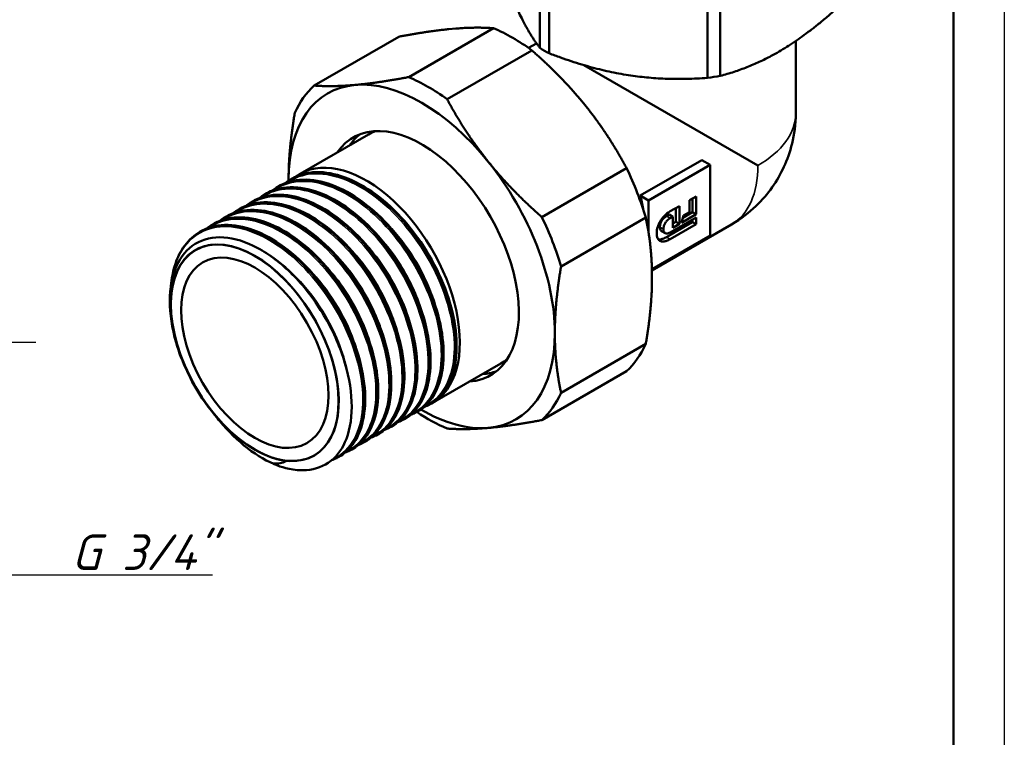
# Model space of a CAD drawing. Header units: millimetres. Extents: x -121 to 738, y -69 to 356.
# Tile 18 of 21: x 113 to 210, y 70 to 140. Entities that reach past the tile are written whole.
import ezdxf

# ---------------------------------------------------------------- set-up
doc = ezdxf.new("R2010")
doc.units = ezdxf.units.MM
doc.linetypes.add('CHAIN', pattern=[0.7087, 0.4724, -0.0591, 0.1181, -0.0591])
for name, color, linetype, lineweight in [('Видимые тонкие (ГОСТ)', 7, 'Continuous', 35), ('Видимый контур (ГОСТ)', 7, 'Continuous', 50), ('Кромка (ГОСТ)', 7, 'Continuous', 50), ('Маркер центра (ГОСТ)', 7, 'Continuous', 25), ('Размер (ГОСТ)', 7, 'Continuous', 25)]:
    doc.layers.add(name, color=color, linetype=linetype, lineweight=lineweight)
doc.styles.add('Обычный текст (ГОСТ)', font='GOST Common Italic.ttf')
doc.dimstyles.new('Обычный (ГОСТ)', dxfattribs={"dimtxt": 3.5, "dimasz": 3.5, "dimexe": 1, "dimexo": 0, "dimgap": 0.5, "dimtad": 1, "dimrnd": 1e-08, "dimtxsty": 'Обычный текст (ГОСТ)', "dimblk": 'Filled-1', "dimcen": 0.09, "dimdle": 15, "dimclrd": 256, "dimclre": 256, "dimclrt": 256, "dimazin": 2, "dimtfac": 0.714286, "dimtdec": 3, "dimtmove": 0, "dimatfit": 3, "dimfxl": 1, "dimtolj": 1, "dimlwd": 25, "dimlwe": 25, "dimarcsym": 0})

# ---------------------------------------------------------------- blocks, each defined once
blk = doc.blocks.new('Рамки ГОСТ_ граница 297x210')
at = {"layer": 'Кромка (ГОСТ)', "lineweight": 25}
blk.add_line((210, 297), (210, 0), dxfattribs=at)
at = {"layer": 'Кромка (ГОСТ)'}
blk.add_line((205, 5), (205, 292), dxfattribs=at)
blk = doc.blocks.new('Filled-1')
at = {"color": 0}
for p, q in [((0, 0), (-1, 0.143)), ((-1, 0.143), (-1, -0.143)), ((-1, 0), (0, 0)), ((-1, -0.143), (0, 0))]:
    blk.add_line(p, q, dxfattribs=at)
at = {"color": 0, "flags": 128}
blk.add_lwpolyline([(-1, -0.143), (0, 0), (-1, 0.143), (-1, -0.143)], dxfattribs=at)
at = {"color": 0}
blk.add_solid([(-1, -0.143), (0, 0), (-1, 0.143), (-1, -0.143)], dxfattribs=at)
blk = doc.blocks.new('*D11')
at = {"layer": 'Defpoints', "color": 0, "linetype": 'Continuous', "transparency": 16777216}
for p in [(95.083, 108.615), (102.302, 99.074)]:
    blk.add_point(p, dxfattribs=at)
at = {"layer": 'Размер (ГОСТ)', "linetype": 'Continuous', "lineweight": 25, "transparency": 16777216}
for p, q in [((112.382, 85.752), (104.414, 96.283)), ((132.194, 85.752), (112.382, 85.752))]:
    blk.add_line(p, q, dxfattribs=at)
at = {"layer": 'Размер (ГОСТ)', "linetype": 'Continuous', "lineweight": 25, "transparency": 16777216, "xscale": 3.5, "yscale": 3.5, "zscale": 3.5, "rotation": 127.111884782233}
blk.add_blockref('Filled-1', (102.302, 99.074), dxfattribs=at)
at = {"layer": 'Размер (ГОСТ)', "linetype": 'Continuous', "lineweight": 25, "transparency": 16777216, "insert": (116.221, 89.754), "char_height": 3.5, "attachment_point": 1, "style": 'Обычный текст (ГОСТ)'}
blk.add_mtext('\\A1; \\fGOST Common|b0|i1;\\H3.5000;G 3/4"', dxfattribs=at)

msp = doc.modelspace()

# ---------------------------------------------------------------- linework, layer by layer
at = {"layer": 'Видимые тонкие (ГОСТ)'}
for p, q in [((177.157, 120.831), (176.803, 121.035)), ((176.512, 119.763), (176.159, 119.967)), ((177.167, 118.782), (176.813, 118.986))]:
    msp.add_line(p, q, dxfattribs=at)
for centre, major_axis, start_param, end_param in [((177.007, 131.166), (12.5, 0), 5.489787, 6.283185), ((176.936, 131.044), (6.25, -10.825), 0, 0.793398)]:
    msp.add_ellipse(centre, major_axis=major_axis, ratio=0.57735, start_param=start_param, end_param=end_param, dxfattribs=at)
for points, knots in [([(139.597, 124.366), (140.274, 124.832), (141.063, 125.115), (141.933, 125.189), (143.855, 125.353), (146.158, 124.497), (148.317, 122.827), (150.47, 121.16), (152.464, 118.697), (153.846, 116.014), (155.226, 113.335), (155.987, 110.459), (155.965, 108.056), (155.942, 105.641), (155.129, 103.722), (153.726, 102.753), (153.527, 102.616), (153.317, 102.498), (153.096, 102.399)], [49.432914, 49.432914, 49.432914, 49.432914, 49.752852, 49.752852, 49.752852, 50.45979, 50.45979, 50.45979, 51.165139, 51.165139, 51.165139, 51.869186, 51.869186, 51.869186, 52.576531, 52.576531, 52.576531, 52.676666, 52.676666, 52.676666, 52.676666]), ([(137.027, 122.887), (137.318, 123.09), (137.631, 123.257), (137.963, 123.387), (139.663, 124.049), (141.862, 123.717), (144.06, 122.473), (146.257, 121.23), (148.435, 119.087), (150.101, 116.548), (151.766, 114.01), (152.906, 111.096), (153.267, 108.49), (153.628, 105.885), (153.21, 103.607), (152.12, 102.191), (151.685, 101.626), (151.144, 101.2), (150.525, 100.922)], [36.866544, 36.866544, 36.866544, 36.866544, 37.004655, 37.004655, 37.004655, 37.711327, 37.711327, 37.711327, 38.417585, 38.417585, 38.417585, 39.12345, 39.12345, 39.12345, 39.828937, 39.828937, 39.828937, 40.110295, 40.110295, 40.110295, 40.110295]), ([(138.312, 123.626), (138.769, 123.943), (139.278, 124.176), (139.831, 124.313), (141.642, 124.764), (143.905, 124.197), (146.103, 122.75), (148.298, 121.306), (150.41, 118.997), (151.957, 116.37), (153.501, 113.746), (154.471, 110.827), (154.65, 108.297), (154.829, 105.771), (154.218, 103.655), (152.972, 102.448), (152.629, 102.115), (152.239, 101.853), (151.811, 101.661)], [43.149729, 43.149729, 43.149729, 43.149729, 43.366324, 43.366324, 43.366324, 44.075986, 44.075986, 44.075986, 44.78461, 44.78461, 44.78461, 45.492272, 45.492272, 45.492272, 46.199044, 46.199044, 46.199044, 46.39348, 46.39348, 46.39348, 46.39348]), ([(135.74, 122.148), (135.767, 122.167), (135.793, 122.184), (135.82, 122.202), (137.398, 123.24), (139.596, 123.233), (141.878, 122.191), (144.088, 121.181), (146.357, 119.211), (148.16, 116.753), (149.956, 114.305), (151.274, 111.393), (151.819, 108.706), (152.363, 106.022), (152.131, 103.584), (151.186, 101.972), (150.704, 101.148), (150.037, 100.542), (149.24, 100.181)], [30.583358, 30.583358, 30.583358, 30.583358, 30.595787, 30.595787, 30.595787, 31.331825, 31.331825, 31.331825, 32.044861, 32.044861, 32.044861, 32.754936, 32.754936, 32.754936, 33.464469, 33.464469, 33.464469, 33.82711, 33.82711, 33.82711, 33.82711]), ([(134.456, 121.407), (135.851, 122.361), (137.741, 122.5), (139.758, 121.788), (141.92, 121.026), (144.209, 119.293), (146.107, 116.998), (148.005, 114.704), (149.498, 111.865), (150.251, 109.147), (151.004, 106.428), (151.012, 103.852), (150.284, 102.018), (149.799, 100.795), (148.988, 99.91), (147.957, 99.438)], [24.300173, 24.300173, 24.300173, 24.300173, 24.958335, 24.958335, 24.958335, 25.663602, 25.663602, 25.663602, 26.368692, 26.368692, 26.368692, 27.073612, 27.073612, 27.073612, 27.543924, 27.543924, 27.543924, 27.543924]), ([(133.173, 120.663), (134.414, 121.509), (136.042, 121.723), (137.809, 121.253), (139.943, 120.684), (142.262, 119.121), (144.238, 116.934), (146.213, 114.747), (147.83, 111.954), (148.724, 109.21), (149.618, 106.468), (149.782, 103.797), (149.19, 101.824), (148.739, 100.323), (147.853, 99.235), (146.674, 98.694)], [18.016988, 18.016988, 18.016988, 18.016988, 18.602269, 18.602269, 18.602269, 19.309323, 19.309323, 19.309323, 20.01616, 20.01616, 20.01616, 20.722785, 20.722785, 20.722785, 21.260739, 21.260739, 21.260739, 21.260739]), ([(128.14, 114.335), (128.246, 115.367), (128.491, 116.305), (128.873, 117.098), (129.753, 118.926), (131.351, 119.978), (133.311, 120.018), (135.271, 120.059), (137.577, 119.087), (139.708, 117.333), (141.838, 115.58), (143.777, 113.06), (145.089, 110.361), (146.454, 107.55), (147.125, 104.569), (146.947, 102.167), (146.772, 99.803), (145.776, 98.021), (144.214, 97.258), (144.163, 97.233), (144.111, 97.209), (144.059, 97.186)], [4.805068, 4.805068, 4.805068, 4.805068, 5.110886, 5.110886, 5.110886, 5.815068, 5.815068, 5.815068, 6.519176, 6.519176, 6.519176, 7.223212, 7.223212, 7.223212, 7.956427, 7.956427, 7.956427, 8.678186, 8.678186, 8.678186, 8.701747, 8.701747, 8.701747, 8.701747]), ([(131.891, 119.919), (132.939, 120.634), (134.26, 120.906), (135.713, 120.683), (137.797, 120.362), (140.136, 119.023), (142.195, 116.986), (144.254, 114.95), (146.016, 112.234), (147.081, 109.478), (148.145, 106.723), (148.505, 103.952), (148.087, 101.818), (147.72, 99.944), (146.756, 98.575), (145.391, 97.95)], [11.733803, 11.733803, 11.733803, 11.733803, 12.228279, 12.228279, 12.228279, 12.93749, 12.93749, 12.93749, 13.646442, 13.646442, 13.646442, 14.355141, 14.355141, 14.355141, 14.977554, 14.977554, 14.977554, 14.977554]), ([(149.104, 120.546), (151.005, 118.693), (152.638, 116.203), (153.625, 113.674), (153.891, 112.99), (154.11, 112.306), (154.28, 111.632)], [50.6276287, 50.6276287, 50.6276287, 50.6276287, 51.3433743, 51.3433743, 51.3433743, 51.5368252, 51.5368252, 51.5368252, 51.5368252]), ([(146.534, 119.058), (147.228, 118.384), (147.89, 117.627), (148.495, 116.811), (149.996, 114.786), (151.137, 112.406), (151.714, 110.147)], [38.0612581, 38.0612581, 38.0612581, 38.0612581, 38.3225401, 38.3225401, 38.3225401, 38.9704546, 38.9704546, 38.9704546, 38.9704546]), ([(147.817, 119.801), (149.088, 118.56), (150.248, 117.045), (151.164, 115.413), (151.988, 113.946), (152.611, 112.391), (152.994, 110.89)], [44.3444434, 44.3444434, 44.3444434, 44.3444434, 44.823116, 44.823116, 44.823116, 45.2536399, 45.2536399, 45.2536399, 45.2536399]), ([(145.251, 118.322), (147.164, 116.458), (148.805, 113.949), (149.79, 111.404), (150.048, 110.736), (150.261, 110.067), (150.427, 109.408)], [31.7780728, 31.7780728, 31.7780728, 31.7780728, 32.4981073, 32.4981073, 32.4981073, 32.6872693, 32.6872693, 32.6872693, 32.6872693]), ([(137.341, 117.496), (137.524, 117.39), (137.706, 117.277), (137.888, 117.158), (139.925, 115.825), (141.884, 113.676), (143.304, 111.237), (144.416, 109.326), (145.19, 107.25), (145.531, 105.327)], [6.311745, 6.311745, 6.311745, 6.311745, 6.376245, 6.376245, 6.376245, 7.097317, 7.097317, 7.097317, 7.662184, 7.662184, 7.662184, 7.662184]), ([(143.965, 117.577), (145.314, 116.259), (146.538, 114.63), (147.48, 112.884), (148.222, 111.507), (148.786, 110.063), (149.141, 108.666)], [25.4948875, 25.4948875, 25.4948875, 25.4948875, 26.0032814, 26.0032814, 26.0032814, 26.404084, 26.404084, 26.404084, 26.404084]), ([(142.681, 116.834), (143.428, 116.108), (144.136, 115.289), (144.778, 114.402), (146.213, 112.419), (147.301, 110.114), (147.861, 107.923)], [19.2117022, 19.2117022, 19.2117022, 19.2117022, 19.4925497, 19.4925497, 19.4925497, 20.1208986, 20.1208986, 20.1208986, 20.1208986]), ([(141.399, 116.097), (141.488, 116.01), (141.578, 115.921), (141.667, 115.831), (143.572, 113.891), (145.176, 111.319), (146.097, 108.751), (146.286, 108.225), (146.445, 107.701), (146.576, 107.183)], [12.9285169, 12.9285169, 12.9285169, 12.9285169, 12.9623609, 12.9623609, 12.9623609, 13.689011, 13.689011, 13.689011, 13.8377133, 13.8377133, 13.8377133, 13.8377133])]:
    msp.add_open_spline(points, degree=3, knots=knots, dxfattribs=at)
for points in [[(138.161, 96.717), (136.216, 97.559), (134.179, 99.245), (132.476, 101.426)], [(139.398, 96.95), (138.886, 97.025), (138.354, 97.177), (137.811, 97.399)]]:
    msp.add_open_spline(points, degree=3, dxfattribs=at)
at = {"layer": 'Видимый контур (ГОСТ)'}
for p, q in [((164.363, 144.07), (164.363, 137.572)), ((165.272, 143.545), (165.272, 137.047)), ((182.089, 141.328), (182.089, 134.829)), ((180.847, 141.135), (180.847, 134.637)), ((151.478, 134.709), (159.803, 139.515)), ((156.111, 139.482), (155.405, 139.419)), ((142.171, 133.877), (150.496, 138.684)), ((164.029, 138.026), (163.246, 137.574)), ((189.507, 138.26), (189.507, 131.166)), ((155.252, 132.53), (163.577, 137.336)), ((185.775, 126.023), (168.695, 135.883)), ((169.193, 131.459), (168.486, 132.338)), ((140.808, 125.197), (147.526, 129.075)), ((174.232, 123.062), (180.277, 126.552)), ((181.092, 126.082), (175.047, 122.591)), ((181.092, 126.082), (180.277, 126.552)), ((181.092, 119.141), (181.092, 126.082)), ((164.56, 120.951), (172.885, 125.758)), ((138.683, 123.97), (138.671, 123.963)), ((139.968, 124.711), (139.956, 124.704)), ((137.399, 123.228), (137.387, 123.221)), ((175.047, 122.591), (174.232, 123.062)), ((179.076, 122.608), (179.724, 122.982)), ((179.724, 122.982), (179.724, 121.23)), ((136.115, 122.487), (136.103, 122.48)), ((175.047, 122.591), (175.047, 119.412)), ((177.18, 121.514), (178.069, 122.027)), ((178.069, 122.027), (178.069, 120.274)), ((179.076, 121.447), (179.076, 122.608)), ((179.37, 122.778), (179.37, 121.434)), ((133.547, 121.004), (133.535, 120.997)), ((134.831, 121.746), (134.819, 121.739)), ((177.067, 121.188), (176.803, 121.035)), ((177.421, 120.984), (177.067, 121.188)), ((177.421, 120.984), (177.157, 120.831)), ((177.421, 119.9), (177.421, 120.984)), ((177.716, 121.823), (177.716, 120.479)), ((179.724, 121.23), (178.271, 120.391)), ((178.271, 120.391), (178.488, 121.108)), ((179.37, 121.434), (178.421, 120.886)), ((178.488, 121.108), (179.076, 121.447)), ((179.724, 121.23), (179.37, 121.434)), ((132.262, 120.263), (132.25, 120.256)), ((166.447, 116.088), (174.772, 120.894)), ((183.186, 120.219), (175.377, 115.71)), ((179.37, 120.463), (176.813, 118.986)), ((177.157, 119.438), (179.724, 120.92)), ((179.724, 120.259), (177.167, 118.782)), ((177.716, 120.479), (177.421, 120.308)), ((178.069, 120.274), (177.421, 119.9)), ((178.069, 120.274), (177.716, 120.479)), ((179.37, 120.716), (179.37, 120.463)), ((179.724, 120.259), (179.37, 120.463)), ((179.724, 120.92), (179.724, 120.259)), ((130.978, 119.521), (130.966, 119.514)), ((175.373, 115.84), (181.092, 119.141)), ((176.673, 119.361), (176.32, 119.565)), ((175.38, 114.569), (175.38, 115.512)), ((166.447, 103.678), (174.772, 108.484)), ((153.808, 102.68), (160.526, 106.558)), ((164.56, 100.993), (172.885, 105.8)), ((153.61, 102.565), (153.598, 102.558)), ((152.325, 101.824), (152.313, 101.817)), ((151.041, 101.082), (151.029, 101.076)), ((149.757, 100.341), (149.745, 100.334)), ((147.189, 98.858), (147.177, 98.851)), ((148.473, 99.6), (148.461, 99.593)), ((145.905, 98.117), (145.893, 98.11)), ((144.62, 97.375), (144.608, 97.368))]:
    msp.add_line(p, q, dxfattribs=at)
for centre, major_axis, start_param, end_param in [((161.69, 122.242), (-10, 17.321), 5.363949, 5.631625), ((177.007, 144.347), (17.25, 0), 3.889714, 3.964268), ((153.365, 117.435), (10, -17.321), 2.222356, 2.490033), ((177.007, 144.347), (17.25, 0), 4.936911, 5.011465), ((152.753, 117.082), (-9.25, 16.021), 6.021386, 7.068583), ((153.365, 117.435), (-10, 17.321), 0.127961, 0.395637), ((152.753, 117.082), (-9.25, 16.021), 4.974188, 6.021386), ((152.753, 117.082), (6.75, -11.691), 6.010173, 9.697791), ((154.026, 117.817), (-6.75, 11.691), 0.094421, 0.273013), ((154.026, 117.817), (-6.5, 11.258), 6.180717, 6.283185), ((147.308, 113.938), (-6.5, 11.258), 3.126071, 6.346888), ((152.753, 117.082), (-9.25, 16.021), 3.926991, 4.974188), ((161.69, 122.242), (-10, 17.321), 4.316752, 4.584428), ((152.753, 117.082), (9.25, -16.021), 3.926991, 3.934121), ((165.854, 124.646), (-6.25, 10.825), 4.134367, 4.251351), ((153.365, 117.435), (10, -17.321), 1.175159, 1.442835), ((136.348, 107.61), (5.835, -10.106), 5.740012, 11.544319), ((152.753, 117.082), (9.25, -16.021), 6.021386, 7.068583), ((161.69, 122.242), (10, -17.321), 0.127961, 0.395637), ((154.026, 117.817), (6.5, -11.258), 0, 0.102468), ((154.026, 117.817), (6.75, -11.691), 6.010173, 6.188764), ((153.365, 117.435), (10, -17.321), 0.127961, 0.395637), ((153.365, 117.435), (-10, 17.321), 2.278356, 2.490033), ((152.753, 117.082), (9.25, -16.021), 5.490167, 6.021386), ((136.891, 107.924), (6.5, -11.258), 5.955419, 6.014166)]:
    msp.add_ellipse(centre, major_axis=major_axis, ratio=0.57735, start_param=start_param, end_param=end_param, dxfattribs=at)
for major_axis in [(5.827, -10.093), (-5.827, 10.093), (5.125, -8.877)]:
    msp.add_ellipse((136.348, 107.61), major_axis=major_axis, ratio=0.57735, dxfattribs=at)
for points, weights in [([(160.19, 146.564), (162.276, 140.292), (164.363, 137.572)], [1.02210813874, 1.15615510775, 1.02210813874]), ([(182.089, 134.829), (187.79, 136.345), (193.491, 141.412)], [1.02210813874, 1.15615510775, 1.02210813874]), ([(155.405, 139.419), (153.295, 139.21), (150.496, 138.684)], [1, 1.03020021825, 1.02601976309]), ([(159.803, 139.515), (158.135, 139.642), (156.111, 139.482)], [1.02601976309, 1.03020021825, 1]), ([(168.486, 132.338), (166.376, 134.884), (163.577, 137.336)], [1, 1.03020021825, 1.02601976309]), ([(165.272, 137.047), (173.06, 134.066), (180.847, 134.637)], [1.02210813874, 1.15615510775, 1.02210813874]), ([(146.212, 133.94), (148.448, 134.139), (151.478, 134.709)], [1, 1.0343700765, 1.02823620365]), ([(142.171, 133.877), (143.976, 133.74), (146.212, 133.94)], [1.02823620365, 1.0343700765, 1]), ([(155.252, 132.53), (157.058, 129.169), (159.294, 126.387)], [1.02823620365, 1.0343700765, 1]), ([(139.671, 124.634), (139.671, 127.616), (140.284, 131.193)], [1, 1.0343700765, 1.02823620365]), ([(172.885, 125.758), (171.217, 128.863), (169.193, 131.459)], [1.02601976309, 1.03020021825, 1]), ([(159.294, 126.387), (161.53, 123.605), (164.56, 120.951)], [1, 1.0343700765, 1.02823620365]), ([(139.672, 124.526), (139.671, 124.58), (139.671, 124.634)], [1.00119301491, 1.00060273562, 1]), ([(175.38, 115.512), (175.337, 118.243), (174.772, 120.894)], [1, 1.03020021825, 1.02601976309]), ([(166.447, 116.088), (165.834, 112.511), (165.834, 109.529)], [1.02823620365, 1.0343700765, 1]), ([(174.772, 108.484), (175.337, 111.789), (175.38, 114.569)], [1.02601976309, 1.03020021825, 1]), ([(165.834, 109.529), (165.834, 106.548), (166.447, 103.678)], [1, 1.0343700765, 1.02823620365]), ([(164.56, 100.993), (161.53, 100.424), (159.294, 100.224)], [1.02823620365, 1.0343700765, 1]), ([(159.294, 100.224), (157.058, 100.024), (155.252, 100.162)], [1, 1.0343700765, 1.02823620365])]:
    msp.add_rational_spline(points, weights, degree=2, dxfattribs=at)
for points, knots in [([(189.507, 131.166), (189.507, 130.024), (189.361, 129.059), (188.944, 127.337), (188.669, 126.579), (188.016, 125.165), (187.638, 124.51), (186.74, 123.238), (186.221, 122.62), (184.938, 121.399), (184.175, 120.79), (183.186, 120.219)], [1.570796, 1.570796, 1.570796, 1.570796, 1.884956, 1.884956, 2.199115, 2.199115, 2.513274, 2.513274, 2.827433, 2.827433, 3.141593, 3.141593, 3.141593, 3.141593]), ([(139.742, 124.57), (141.017, 125.394), (142.68, 125.572), (144.474, 125.056), (146.623, 124.439), (148.942, 122.833), (150.909, 120.616), (152.944, 118.322), (154.583, 115.393), (155.437, 112.554), (156.264, 109.803), (156.348, 107.161), (155.681, 105.245), (155.229, 103.945), (154.433, 102.987), (153.399, 102.458)], [49.4476, 49.4476, 49.4476, 49.4476, 50.035593, 50.035593, 50.035593, 50.739549, 50.739549, 50.739549, 51.467698, 51.467698, 51.467698, 52.173321, 52.173321, 52.173321, 52.652181, 52.652181, 52.652181, 52.652181]), ([(153.606, 102.571), (154.516, 103.1), (155.225, 103.978), (155.653, 105.14), (156.346, 107.02), (156.296, 109.632), (155.506, 112.368), (154.715, 115.104), (153.189, 117.942), (151.267, 120.222), (149.346, 122.503), (147.044, 124.208), (144.88, 124.94), (143.038, 125.563), (141.308, 125.475), (139.968, 124.709)], [-58.904862, -58.904862, -58.904862, -58.904862, -58.470365, -58.470365, -58.470365, -57.767371, -57.767371, -57.767371, -57.064451, -57.064451, -57.064451, -56.361605, -56.361605, -56.361605, -55.76327, -55.76327, -55.76327, -55.76327]), ([(140.189, 124.831), (140.937, 125.21), (141.803, 125.393), (143.627, 125.344), (144.605, 125.118), (146.585, 124.293), (147.612, 123.677), (149.576, 122.139), (150.538, 121.197), (152.276, 119.112), (153.074, 117.943), (154.412, 115.531), (154.968, 114.258), (155.777, 111.765), (156.039, 110.514), (156.241, 108.191), (156.182, 107.089), (155.754, 105.169), (155.378, 104.327), (154.558, 103.276), (154.199, 102.943), (153.799, 102.681)], [0, 0, 0, 0, 0.412157, 0.412157, 0.819809, 0.819809, 1.234288, 1.234288, 1.649889, 1.649889, 2.064692, 2.064692, 2.478979, 2.478979, 2.893377, 2.893377, 3.308508, 3.308508, 3.724289, 3.724289, 3.973461, 3.973461, 3.973461, 3.973461]), ([(137.176, 123.084), (138.14, 123.708), (139.32, 123.972), (140.619, 123.831), (142.678, 123.607), (145.018, 122.367), (147.108, 120.403), (149.198, 118.441), (151.021, 115.772), (152.169, 113.019), (153.317, 110.269), (153.78, 107.456), (153.464, 105.239), (153.174, 103.203), (152.229, 101.683), (150.834, 100.971)], [36.881229, 36.881229, 36.881229, 36.881229, 37.325803, 37.325803, 37.325803, 38.030751, 38.030751, 38.030751, 38.73531, 38.73531, 38.73531, 39.439495, 39.439495, 39.439495, 40.08581, 40.08581, 40.08581, 40.08581]), ([(151.04, 101.084), (152.344, 101.843), (153.219, 103.34), (153.485, 105.312), (153.787, 107.547), (153.304, 110.375), (152.137, 113.131), (150.97, 115.888), (149.128, 118.55), (147.028, 120.496), (144.928, 122.442), (142.586, 123.655), (140.533, 123.848), (139.367, 123.957), (138.3, 123.737), (137.403, 123.221)], [-46.338492, -46.338492, -46.338492, -46.338492, -45.715721, -45.715721, -45.715721, -45.009519, -45.009519, -45.009519, -44.303541, -44.303541, -44.303541, -43.597782, -43.597782, -43.597782, -43.196899, -43.196899, -43.196899, -43.196899]), ([(137.62, 123.348), (138.368, 123.727), (139.235, 123.91), (141.058, 123.862), (142.037, 123.635), (144.017, 122.81), (145.044, 122.194), (147.008, 120.657), (147.97, 119.714), (149.707, 117.629), (150.505, 116.46), (151.843, 114.048), (152.4, 112.775), (153.209, 110.282), (153.471, 109.031), (153.672, 106.708), (153.614, 105.606), (153.186, 103.686), (152.809, 102.844), (151.99, 101.793), (151.63, 101.46), (151.23, 101.199)], [0, 0, 0, 0, 0.412157, 0.412157, 0.819809, 0.819809, 1.234288, 1.234288, 1.649889, 1.649889, 2.064692, 2.064692, 2.478979, 2.478979, 2.893377, 2.893377, 3.308508, 3.308508, 3.724289, 3.724289, 3.973461, 3.973461, 3.973461, 3.973461]), ([(138.46, 123.826), (139.563, 124.54), (140.955, 124.777), (142.476, 124.486), (144.589, 124.082), (146.935, 122.664), (148.981, 120.567), (151.023, 118.474), (152.75, 115.721), (153.77, 112.955), (154.789, 110.193), (155.097, 107.439), (154.632, 105.338), (154.252, 103.621), (153.36, 102.351), (152.117, 101.714)], [43.164415, 43.164415, 43.164415, 43.164415, 43.673587, 43.673587, 43.673587, 44.380828, 44.380828, 44.380828, 45.087119, 45.087119, 45.087119, 45.792534, 45.792534, 45.792534, 46.368996, 46.368996, 46.368996, 46.368996]), ([(152.323, 101.828), (153.451, 102.486), (154.265, 103.688), (154.631, 105.285), (155.111, 107.383), (154.814, 110.145), (153.798, 112.919), (152.782, 115.693), (151.055, 118.456), (149.008, 120.558), (146.962, 122.66), (144.613, 124.084), (142.498, 124.491), (141.07, 124.766), (139.756, 124.576), (138.686, 123.964)], [-52.621677, -52.621677, -52.621677, -52.621677, -52.082376, -52.082376, -52.082376, -51.373951, -51.373951, -51.373951, -50.665791, -50.665791, -50.665791, -49.957892, -49.957892, -49.957892, -49.480084, -49.480084, -49.480084, -49.480084]), ([(138.905, 124.09), (139.652, 124.469), (140.519, 124.651), (142.343, 124.603), (143.321, 124.377), (145.301, 123.551), (146.328, 122.936), (148.292, 121.398), (149.254, 120.455), (150.992, 118.37), (151.79, 117.202), (153.127, 114.79), (153.684, 113.516), (154.493, 111.023), (154.755, 109.773), (154.957, 107.449), (154.898, 106.348), (154.47, 104.427), (154.094, 103.585), (153.274, 102.534), (152.915, 102.201), (152.514, 101.94)], [0, 0, 0, 0, 0.412157, 0.412157, 0.819809, 0.819809, 1.234288, 1.234288, 1.649889, 1.649889, 2.064692, 2.064692, 2.478979, 2.478979, 2.893377, 2.893377, 3.308508, 3.308508, 3.724289, 3.724289, 3.973461, 3.973461, 3.973461, 3.973461]), ([(135.894, 122.34), (136.678, 122.852), (137.606, 123.125), (138.629, 123.128), (140.629, 123.132), (142.974, 122.102), (145.126, 120.284), (147.276, 118.468), (149.216, 115.882), (150.505, 113.135), (151.793, 110.391), (152.42, 107.509), (152.251, 105.169), (152.083, 102.831), (151.121, 101.053), (149.602, 100.255), (149.585, 100.246), (149.567, 100.237), (149.55, 100.229)], [30.598044, 30.598044, 30.598044, 30.598044, 30.960702, 30.960702, 30.960702, 31.669985, 31.669985, 31.669985, 32.378713, 32.378713, 32.378713, 33.086902, 33.086902, 33.086902, 33.794574, 33.794574, 33.794574, 33.802625, 33.802625, 33.802625, 33.802625]), ([(149.757, 100.341), (151.199, 101.176), (152.106, 102.925), (152.265, 105.201), (152.428, 107.532), (151.803, 110.397), (150.525, 113.127), (149.246, 115.856), (147.325, 118.429), (145.191, 120.246), (143.059, 122.062), (140.732, 123.107), (138.736, 123.134), (137.768, 123.147), (136.882, 122.921), (136.119, 122.48)], [-40.055306, -40.055306, -40.055306, -40.055306, -39.367586, -39.367586, -39.367586, -38.663237, -38.663237, -38.663237, -37.959072, -37.959072, -37.959072, -37.255086, -37.255086, -37.255086, -36.913714, -36.913714, -36.913714, -36.913714]), ([(136.336, 122.607), (137.084, 122.986), (137.951, 123.169), (139.774, 123.12), (140.753, 122.894), (142.733, 122.069), (143.759, 121.453), (145.723, 119.915), (146.685, 118.973), (148.423, 116.887), (149.221, 115.719), (150.559, 113.307), (151.116, 112.033), (151.924, 109.54), (152.186, 108.29), (152.388, 105.967), (152.33, 104.865), (151.902, 102.945), (151.525, 102.102), (150.705, 101.051), (150.346, 100.718), (149.946, 100.457)], [0, 0, 0, 0, 0.412157, 0.412157, 0.819809, 0.819809, 1.234288, 1.234288, 1.649889, 1.649889, 2.064692, 2.064692, 2.478979, 2.478979, 2.893377, 2.893377, 3.308508, 3.308508, 3.724289, 3.724289, 3.973461, 3.973461, 3.973461, 3.973461]), ([(133.324, 120.86), (133.81, 121.18), (134.352, 121.407), (134.94, 121.531), (136.782, 121.917), (139.06, 121.287), (141.257, 119.792), (143.453, 118.298), (145.551, 115.951), (147.076, 113.303), (148.6, 110.656), (149.54, 107.729), (149.689, 105.206), (149.838, 102.683), (149.196, 100.585), (147.922, 99.402), (147.637, 99.138), (147.322, 98.92), (146.98, 98.749)], [18.031673, 18.031673, 18.031673, 18.031673, 18.257003, 18.257003, 18.257003, 18.962761, 18.962761, 18.962761, 19.668305, 19.668305, 19.668305, 20.373638, 20.373638, 20.373638, 21.078765, 21.078765, 21.078765, 21.236254, 21.236254, 21.236254, 21.236254]), ([(147.187, 98.861), (147.475, 99.025), (147.743, 99.225), (147.987, 99.459), (149.246, 100.668), (149.866, 102.792), (149.694, 105.33), (149.521, 107.868), (148.557, 110.799), (147.013, 113.438), (145.471, 116.077), (143.362, 118.402), (141.164, 119.869), (138.967, 121.336), (136.698, 121.935), (134.871, 121.52), (134.398, 121.412), (133.956, 121.237), (133.549, 121)], [-27.488936, -27.488936, -27.488936, -27.488936, -27.352108, -27.352108, -27.352108, -26.64588, -26.64588, -26.64588, -25.940097, -25.940097, -25.940097, -25.23474, -25.23474, -25.23474, -24.529792, -24.529792, -24.529792, -24.347343, -24.347343, -24.347343, -24.347343]), ([(134.609, 121.601), (135.228, 122.006), (135.937, 122.263), (136.714, 122.351), (138.621, 122.566), (140.921, 121.765), (143.094, 120.138), (145.267, 118.511), (147.295, 116.072), (148.723, 113.389), (150.15, 110.707), (150.967, 107.803), (150.994, 105.353), (151.022, 102.903), (150.262, 100.927), (148.9, 99.886), (148.701, 99.733), (148.488, 99.601), (148.265, 99.489)], [24.314859, 24.314859, 24.314859, 24.314859, 24.601471, 24.601471, 24.601471, 25.305458, 25.305458, 25.305458, 26.00927, 26.00927, 26.00927, 26.712911, 26.712911, 26.712911, 27.416387, 27.416387, 27.416387, 27.51944, 27.51944, 27.51944, 27.51944]), ([(148.473, 99.6), (148.545, 99.641), (148.616, 99.685), (148.686, 99.731), (150.108, 100.674), (150.949, 102.564), (151.004, 104.961), (151.059, 107.358), (150.329, 110.242), (148.969, 112.944), (147.553, 115.758), (145.465, 118.349), (143.21, 120.066), (141.025, 121.731), (138.702, 122.564), (136.774, 122.363), (136.067, 122.289), (135.415, 122.077), (134.835, 121.739)], [-33.772121, -33.772121, -33.772121, -33.772121, -33.737685, -33.737685, -33.737685, -33.03468, -33.03468, -33.03468, -32.331823, -32.331823, -32.331823, -31.599841, -31.599841, -31.599841, -30.890558, -30.890558, -30.890558, -30.630528, -30.630528, -30.630528, -30.630528]), ([(135.052, 121.865), (135.8, 122.244), (136.666, 122.427), (138.49, 122.379), (139.469, 122.152), (141.449, 121.327), (142.475, 120.712), (144.439, 119.174), (145.401, 118.231), (147.139, 116.146), (147.937, 114.978), (149.275, 112.566), (149.831, 111.292), (150.64, 108.799), (150.902, 107.549), (151.104, 105.225), (151.046, 104.123), (150.617, 102.203), (150.241, 101.361), (149.421, 100.31), (149.062, 99.977), (148.662, 99.716)], [0, 0, 0, 0, 0.412157, 0.412157, 0.819809, 0.819809, 1.234288, 1.234288, 1.649889, 1.649889, 2.064692, 2.064692, 2.478979, 2.478979, 2.893377, 2.893377, 3.308508, 3.308508, 3.724289, 3.724289, 3.973461, 3.973461, 3.973461, 3.973461]), ([(132.038, 120.121), (132.354, 120.329), (132.693, 120.497), (133.054, 120.623), (134.8, 121.229), (137.036, 120.824), (139.252, 119.509), (141.467, 118.195), (143.644, 115.983), (145.288, 113.394), (146.931, 110.806), (148.028, 107.864), (148.334, 105.257), (148.641, 102.652), (148.156, 100.404), (147.002, 99.043), (146.63, 98.604), (146.189, 98.258), (145.695, 98.01)], [11.748488, 11.748488, 11.748488, 11.748488, 11.894752, 11.894752, 11.894752, 12.602651, 12.602651, 12.602651, 13.310293, 13.310293, 13.310293, 14.017684, 14.017684, 14.017684, 14.724828, 14.724828, 14.724828, 14.953069, 14.953069, 14.953069, 14.953069]), ([(145.902, 98.122), (146.313, 98.356), (146.682, 98.662), (147.002, 99.035), (148.153, 100.382), (148.645, 102.606), (148.355, 105.189), (148.061, 107.808), (146.964, 110.774), (145.312, 113.382), (143.669, 115.975), (141.491, 118.192), (139.274, 119.51), (137.061, 120.826), (134.826, 121.235), (133.079, 120.634), (132.793, 120.536), (132.521, 120.411), (132.264, 120.261)], [-21.20575, -21.20575, -21.20575, -21.20575, -21.010548, -21.010548, -21.010548, -20.307676, -20.307676, -20.307676, -19.595221, -19.595221, -19.595221, -18.886956, -18.886956, -18.886956, -18.179715, -18.179715, -18.179715, -18.064158, -18.064158, -18.064158, -18.064158]), ([(132.484, 120.383), (133.231, 120.762), (134.098, 120.944), (135.922, 120.896), (136.9, 120.669), (138.88, 119.844), (139.907, 119.229), (141.871, 117.691), (142.833, 116.748), (144.571, 114.663), (145.369, 113.495), (146.706, 111.083), (147.263, 109.809), (148.072, 107.316), (148.334, 106.066), (148.536, 103.742), (148.477, 102.64), (148.049, 100.72), (147.673, 99.878), (146.853, 98.827), (146.494, 98.494), (146.094, 98.233)], [0, 0, 0, 0, 0.412157, 0.412157, 0.819809, 0.819809, 1.234288, 1.234288, 1.649889, 1.649889, 2.064692, 2.064692, 2.478979, 2.478979, 2.893377, 2.893377, 3.308508, 3.308508, 3.724289, 3.724289, 3.973461, 3.973461, 3.973461, 3.973461]), ([(133.768, 121.124), (134.516, 121.503), (135.382, 121.686), (137.206, 121.637), (138.185, 121.411), (140.165, 120.586), (141.191, 119.97), (143.155, 118.432), (144.117, 117.49), (145.855, 115.405), (146.653, 114.236), (147.991, 111.824), (148.547, 110.551), (149.356, 108.058), (149.618, 106.807), (149.82, 104.484), (149.762, 103.382), (149.333, 101.462), (148.957, 100.619), (148.137, 99.568), (147.778, 99.235), (147.378, 98.974)], [0, 0, 0, 0, 0.412157, 0.412157, 0.819809, 0.819809, 1.234288, 1.234288, 1.649889, 1.649889, 2.064692, 2.064692, 2.478979, 2.478979, 2.893377, 2.893377, 3.308508, 3.308508, 3.724289, 3.724289, 3.973461, 3.973461, 3.973461, 3.973461]), ([(175.847, 119.374), (175.847, 119.565), (175.876, 119.769), (175.994, 120.161), (176.071, 120.339), (176.28, 120.699), (176.411, 120.871), (176.733, 121.209), (176.943, 121.377), (177.18, 121.514)], [-0.3407889, -0.3407889, -0.3407889, -0.3407889, -0.2547963, -0.2547963, -0.181915, -0.181915, -0.1008754, -0.1008754, 0, 0, 0, 0]), ([(176.803, 121.035), (176.746, 121.002), (176.689, 120.964), (176.581, 120.878), (176.531, 120.831), (176.421, 120.712), (176.365, 120.637), (176.269, 120.47), (176.232, 120.383), (176.172, 120.18), (176.159, 120.069), (176.159, 119.967)], [-0.1422705, -0.1422705, -0.1422705, -0.1422705, -0.1179069, -0.1179069, -0.0956908, -0.0956908, -0.0670648, -0.0670648, -0.0377427, -0.0377427, 0, 0, 0, 0]), ([(130.752, 119.383), (130.819, 119.426), (130.886, 119.468), (130.955, 119.508), (132.523, 120.419), (134.642, 120.364), (136.836, 119.362), (139.03, 118.36), (141.281, 116.419), (143.083, 113.992), (144.957, 111.47), (146.328, 108.442), (146.87, 105.666), (147.403, 102.932), (147.131, 100.466), (146.129, 98.865), (145.685, 98.156), (145.099, 97.619), (144.409, 97.27)], [5.465303, 5.465303, 5.465303, 5.465303, 5.496092, 5.496092, 5.496092, 6.198939, 6.198939, 6.198939, 6.901713, 6.901713, 6.901713, 7.632188, 7.632188, 7.632188, 8.35125, 8.35125, 8.35125, 8.669884, 8.669884, 8.669884, 8.669884]), ([(144.617, 97.382), (145.177, 97.703), (145.661, 98.154), (146.047, 98.728), (147.091, 100.276), (147.414, 102.702), (146.929, 105.417), (146.452, 108.091), (145.195, 111.021), (143.44, 113.522), (141.69, 116.015), (139.458, 118.06), (137.25, 119.176), (135.047, 120.289), (132.885, 120.469), (131.252, 119.667), (131.159, 119.622), (131.068, 119.573), (130.979, 119.521)], [-14.922565, -14.922565, -14.922565, -14.922565, -14.656301, -14.656301, -14.656301, -13.937813, -13.937813, -13.937813, -13.23046, -13.23046, -13.23046, -12.524951, -12.524951, -12.524951, -11.820994, -11.820994, -11.820994, -11.780972, -11.780972, -11.780972, -11.780972]), ([(131.199, 119.641), (131.947, 120.02), (132.814, 120.203), (134.638, 120.154), (135.616, 119.928), (137.596, 119.103), (138.623, 118.487), (140.587, 116.949), (141.549, 116.007), (143.287, 113.922), (144.085, 112.753), (145.422, 110.341), (145.979, 109.068), (146.788, 106.575), (147.05, 105.324), (147.251, 103.001), (147.193, 101.899), (146.765, 99.979), (146.388, 99.137), (145.569, 98.086), (145.21, 97.753), (144.809, 97.491)], [0, 0, 0, 0, 0.412157, 0.412157, 0.819809, 0.819809, 1.234288, 1.234288, 1.649889, 1.649889, 2.064692, 2.064692, 2.478979, 2.478979, 2.893377, 2.893377, 3.308508, 3.308508, 3.724289, 3.724289, 3.973461, 3.973461, 3.973461, 3.973461]), ([(177.157, 120.831), (177.1, 120.798), (177.042, 120.76), (176.934, 120.673), (176.884, 120.627), (176.775, 120.508), (176.719, 120.433), (176.623, 120.266), (176.586, 120.179), (176.526, 119.976), (176.512, 119.865), (176.512, 119.763)], [-0.1422705, -0.1422705, -0.1422705, -0.1422705, -0.1179069, -0.1179069, -0.0956908, -0.0956908, -0.0670648, -0.0670648, -0.0377427, -0.0377427, 0, 0, 0, 0]), ([(131.194, 103.13), (130.628, 103.974), (130.123, 104.868), (129.253, 106.716), (128.894, 107.663), (128.209, 110.029), (127.999, 111.42), (128.006, 113.996), (128.227, 115.154), (129.082, 117.08), (129.71, 117.826), (131.3, 118.802), (132.249, 119.017), (134.352, 118.882), (135.486, 118.527), (137.796, 117.284), (138.949, 116.404), (141.125, 114.226), (142.125, 112.946), (143.84, 110.148), (144.536, 108.657), (145.528, 105.655), (145.811, 104.175), (145.922, 101.422), (145.745, 100.178), (145.348, 99.141)], [-5.463051, -5.463051, -5.463051, -5.463051, -5.155592, -5.155592, -4.846366, -4.846366, -4.379381, -4.379381, -3.908471, -3.908471, -3.433638, -3.433638, -2.954882, -2.954882, -2.472204, -2.472204, -1.985604, -1.985604, -1.495082, -1.495082, -1.000641, -1.000641, -0.50228, -0.50228, 0, 0, 0, 0]), ([(128.109, 114.173), (128.14, 114.542), (128.188, 114.901), (128.453, 116.276), (128.814, 117.201), (129.709, 118.533), (130.196, 119.02), (130.752, 119.383)], [2.3588706, 2.3588706, 2.3588706, 2.3588706, 2.4970059, 2.4970059, 2.9126444, 2.9126444, 3.2391238, 3.2391238, 3.2391238, 3.2391238]), ([(177.167, 118.782), (177.049, 118.714), (176.93, 118.657), (176.711, 118.579), (176.609, 118.555), (176.383, 118.538), (176.265, 118.558), (176.066, 118.671), (175.99, 118.76), (175.875, 119.015), (175.847, 119.186), (175.847, 119.374)], [-0.2831545, -0.2831545, -0.2831545, -0.2831545, -0.2330876, -0.2330876, -0.1882803, -0.1882803, -0.1282568, -0.1282568, -0.0693446, -0.0693446, 0, 0, 0, 0]), ([(176.159, 119.967), (176.159, 119.913), (176.162, 119.861), (176.179, 119.77), (176.191, 119.729), (176.235, 119.636), (176.272, 119.593), (176.32, 119.565)], [-0.16472926, -0.16472926, -0.16472926, -0.16472926, -0.14117423, -0.14117423, -0.11949833, -0.11949833, -0.08517747, -0.08517747, -0.08517747, -0.08517747]), ([(176.512, 119.763), (176.512, 119.709), (176.516, 119.657), (176.533, 119.565), (176.545, 119.525), (176.589, 119.432), (176.626, 119.388), (176.728, 119.331), (176.79, 119.321), (176.946, 119.338), (177.046, 119.374), (177.157, 119.438)], [-0.1647293, -0.1647293, -0.1647293, -0.1647293, -0.1411742, -0.1411742, -0.1194983, -0.1194983, -0.0848014, -0.0848014, -0.0472404, -0.0472404, 0, 0, 0, 0]), ([(176.813, 118.986), (176.695, 118.918), (176.577, 118.861), (176.357, 118.783), (176.256, 118.759), (176.107, 118.748), (176.056, 118.749), (176.008, 118.755)], [-0.2831545, -0.2831545, -0.2831545, -0.2831545, -0.2330876, -0.2330876, -0.1882803, -0.1882803, -0.1641176, -0.1641176, -0.1641176, -0.1641176]), ([(134.413, 99.465), (134.183, 99.661), (133.954, 99.868), (132.81, 100.967), (131.955, 101.994), (131.194, 103.13)], [-0.5143397, -0.5143397, -0.5143397, -0.5143397, -0.4128733, -0.4128733, 0, 0, 0, 0]), ([(138.58, 96.532), (137.615, 96.9), (136.61, 97.479), (134.693, 98.958), (133.755, 99.87), (132.748, 101.078), (132.596, 101.267), (132.447, 101.459)], [0, 0, 0, 0, 0.4229474, 0.4229474, 0.8384189, 0.8384189, 0.9129926, 0.9129926, 0.9129926, 0.9129926]), ([(145.348, 99.141), (145.004, 98.242), (144.49, 97.515), (143.16, 96.458), (142.346, 96.146), (141.43, 96.073)], [-0.8830989, -0.8830989, -0.8830989, -0.8830989, -0.4474178, -0.4474178, 0, 0, 0, 0]), ([(138.161, 96.717), (138.401, 96.698), (138.629, 96.709), (139.042, 96.789), (139.229, 96.856), (139.398, 96.95)], [-0.3117495, -0.3117495, -0.3117495, -0.3117495, -0.1528901, -0.1528901, 0, 0, 0, 0]), ([(139.398, 96.95), (139.399, 96.951), (139.399, 96.951), (139.4, 96.952), (139.4, 96.952), (139.4, 96.953), (139.4, 96.953), (139.399, 96.954), (139.399, 96.954), (139.398, 96.955), (139.398, 96.955), (139.397, 96.956), (139.396, 96.956), (139.394, 96.957), (139.393, 96.958), (139.385, 96.961), (139.377, 96.964), (139.339, 96.974), (139.294, 96.983), (139.113, 97.02), (138.931, 97.056), (138.588, 97.143), (138.463, 97.177), (138.327, 97.218)], [-0.651983, -0.651983, -0.651983, -0.651983, -0.6465109, -0.6465109, -0.6424199, -0.6424199, -0.6400984, -0.6400984, -0.6383025, -0.6383025, -0.6363615, -0.6363615, -0.6334694, -0.6334694, -0.6278914, -0.6278914, -0.6048441, -0.6048441, -0.5347382, -0.5347382, -0.3694622, -0.3694622, -0.2861812, -0.2861812, -0.2861812, -0.2861812]), ([(140.953, 96.057), (139.786, 96.068), (138.804, 96.441), (138.335, 96.63), (138.244, 96.67), (138.187, 96.698), (138.177, 96.703), (138.167, 96.709), (138.164, 96.71), (138.162, 96.712), (138.161, 96.713), (138.16, 96.714), (138.159, 96.714), (138.159, 96.715), (138.159, 96.715), (138.158, 96.715), (138.158, 96.716), (138.158, 96.716), (138.158, 96.716), (138.159, 96.717), (138.16, 96.717), (138.161, 96.717)], [-0.08702588, -0.08702588, -0.08702588, -0.08702588, -0.02693779, -0.02693779, -0.00703241, -0.00703241, -0.00334351, -0.00334351, -0.00231937, -0.00231937, -0.00190286, -0.00190286, -0.00166701, -0.00166701, -0.00147214, -0.00147214, -0.00125184, -0.00125184, -0.00090731, -0.00090731, 0, 0, 0, 0])]:
    msp.add_open_spline(points, degree=3, knots=knots, dxfattribs=at)
for points in [[(139.347, 124.286), (139.474, 124.388), (139.606, 124.484), (139.741, 124.573)], [(136.779, 122.803), (136.906, 122.906), (137.037, 123.001), (137.173, 123.09)], [(138.064, 123.545), (138.19, 123.647), (138.322, 123.743), (138.457, 123.831)], [(135.495, 122.062), (135.622, 122.164), (135.753, 122.26), (135.889, 122.348)], [(134.211, 121.32), (134.338, 121.423), (134.469, 121.519), (134.604, 121.607)], [(131.643, 119.838), (131.769, 119.94), (131.901, 120.036), (132.036, 120.124)], [(132.927, 120.579), (133.054, 120.682), (133.185, 120.777), (133.32, 120.866)], [(152.118, 101.711), (151.966, 101.634), (151.808, 101.566), (151.645, 101.507)], [(153.403, 102.453), (153.25, 102.376), (153.092, 102.308), (152.929, 102.249)], [(150.834, 100.97), (150.682, 100.893), (150.524, 100.825), (150.361, 100.766)], [(149.55, 100.229), (149.398, 100.151), (149.24, 100.083), (149.077, 100.025)], [(134.413, 99.465), (135.056, 98.924), (135.711, 98.46), (136.371, 98.081)], [(146.982, 98.746), (146.829, 98.668), (146.671, 98.6), (146.509, 98.542)], [(148.266, 99.487), (148.113, 99.41), (147.956, 99.342), (147.793, 99.283)], [(136.371, 98.081), (137.031, 97.702), (137.686, 97.414), (138.327, 97.218)], [(145.698, 98.004), (145.545, 97.927), (145.387, 97.859), (145.224, 97.8)], [(144.413, 97.263), (144.247, 97.178), (144.073, 97.105), (143.894, 97.043)]]:
    msp.add_open_spline(points, degree=3, dxfattribs=at)
at = {"layer": 'Маркер центра (ГОСТ)', "linetype": 'CHAIN', "ltscale": 11.993792}
msp.add_line((114.831, 108.615), (92.581, 108.615), dxfattribs=at)

# ---------------------------------------------------------------- block references
msp.add_blockref('Рамки ГОСТ_ граница 297x210', (0, 0))

# ---------------------------------------------------------------- dimensions: what is measured, and where the dimension line sits
at = {"layer": 'Размер (ГОСТ)', "linetype": 'Continuous', "lineweight": 25}
dim = msp.add_radius_dim(center=(95.083, 108.615), mpoint=(102.302, 99.074), text=' \\fGOST Common|b0|i1;\\H3.5000;G 3/4"', dimstyle='Обычный (ГОСТ)', override={"dimgap": 0.5, "dimtih": 1, "dimtoh": 1, "dimdec": 2, "dimlfac": 1, "dimcen": 0, "dimtol": 0, "dimlim": 0, "dimtp": 0, "dimtm": 0, "dimtdec": 3, "dimtofl": 0}, dxfattribs=at)
dim.commit()
dim.dimension.update_dxf_attribs({"geometry": '*D11', "text_midpoint": (124.207, 85.752), "dimtype": 164})

doc.saveas('drawing.dxf')
